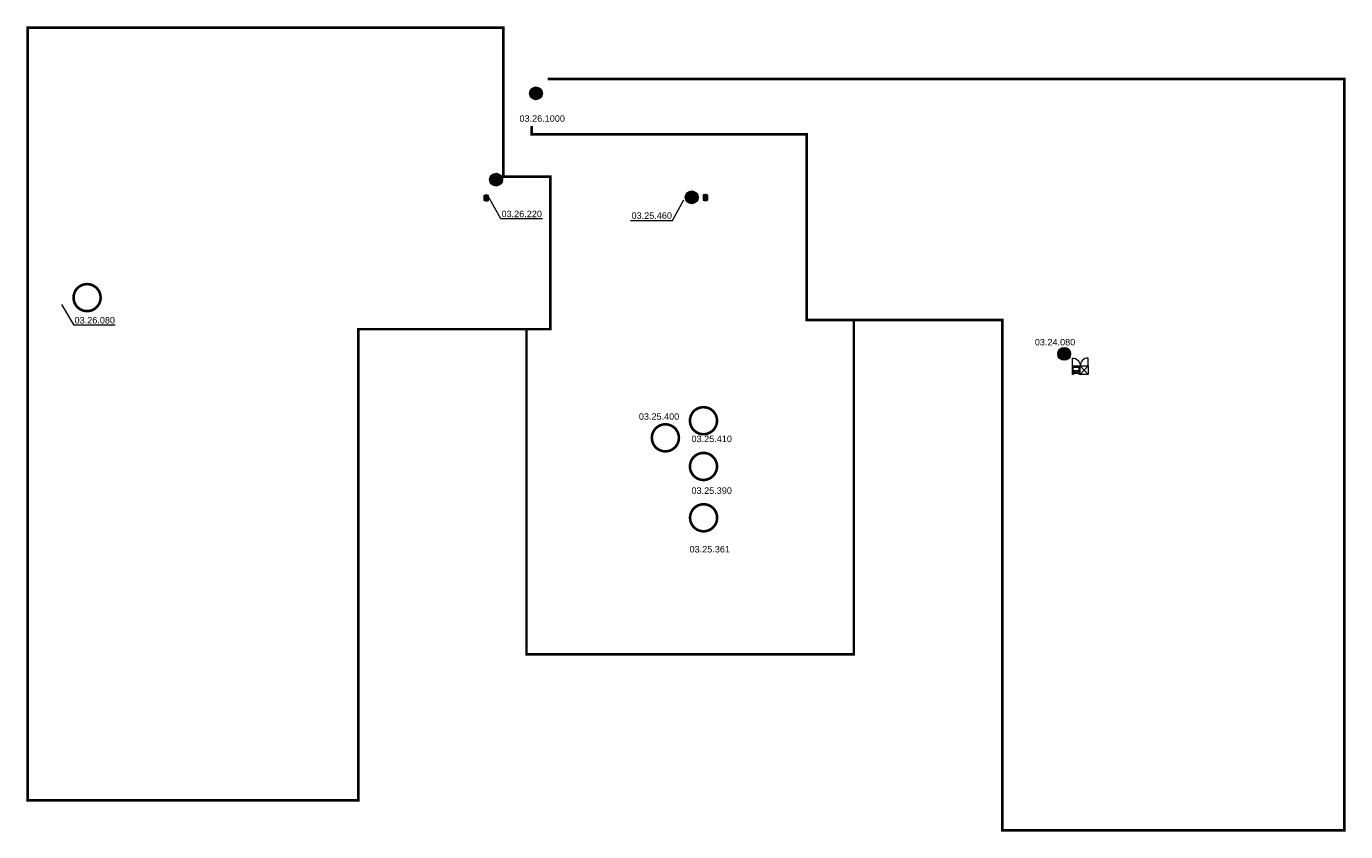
# Model space of a CAD drawing. Header units: metres. Extents: x -9 to 370, y 3 to 191.
# Tile 2 of 7: x -9 to 92, y 60 to 122. Entities that reach past the tile are written whole.
import ezdxf

# ---------------------------------------------------------------- set-up
doc = ezdxf.new("R2010")
doc.units = ezdxf.units.M
doc.header["$LTSCALE"] = 0.1
doc.linetypes.add('Strichpunkt', pattern=[25.4, 12.7, -6.35, 0, -6.35])
doc.layers.get('0').update_dxf_attribs({"lineweight": 0})
for name, color, linetype, lineweight in [('S__Aquafilter', 210, 'Continuous', 0), ('S__Beprobung_Standard', 1, 'Continuous', 0), ('S__Einbauten Sanitär', 5, 'Continuous', 0), ('S__Grenze', 4, 'Strichpunkt', 0), ('S__Schacht', 40, 'Continuous', 0)]:
    doc.layers.add(name, color=color, linetype=linetype, lineweight=lineweight)
doc.styles.add('Style-Arial', font='arial.ttf')

# ---------------------------------------------------------------- blocks, each defined once
blk = doc.blocks.new('Sym_Aquafilter')
at = {"color": 0, "linetype": 'ByBlock', "const_width": 0.2}
blk.add_lwpolyline([(0, -1.04, 1), (0, 1.04, 1), (0, -1.04, -0.209016)], format="xyb", dxfattribs=at)

msp = doc.modelspace()

# ---------------------------------------------------------------- hatches: boundary and pattern name
at = {"layer": 'S__Beprobung_Standard'}
h = msp.add_hatch(color=256, dxfattribs=at)
h.dxf.hatch_style = 1
edge = h.paths.add_edge_path()
edge.add_arc((26.63, 109.71), 0.496, 0, 360)
h = msp.add_hatch(color=256, dxfattribs=at)
h.dxf.hatch_style = 1
edge = h.paths.add_edge_path()
edge.add_arc((41.68, 108.35), 0.496, 0, 360)
h = msp.add_hatch(color=256, dxfattribs=at)
h.dxf.hatch_style = 1
edge = h.paths.add_edge_path()
edge.add_arc((70.32, 96.3), 0.496, 0, 360)
at = {"layer": 'S__Schacht'}
h = msp.add_hatch(color=256, dxfattribs=at)
h.dxf.hatch_style = 1
edge = h.paths.add_edge_path()
edge.add_arc((29.7, 116.35), 0.496, 0, 360)

# ---------------------------------------------------------------- linework, layer by layer
at = {"layer": 'S__Beprobung_Standard'}
for points in [[(30.2, 106.68), (27.01, 106.68), (26.03, 108.44)], [(36.96, 106.56), (40.21, 106.56), (41.08, 108.15)]]:
    msp.add_lwpolyline(points, dxfattribs=at)
for centre in [(26.63, 109.71), (41.68, 108.35), (70.32, 96.3)]:
    msp.add_circle(centre, 0.496, dxfattribs=at)
at = {"layer": 'S__Einbauten Sanitär', "ltscale": 6}
for p, q in [((25.71, 108.1), (25.71, 108.5)), ((25.74, 108.09), (25.74, 108.51)), ((26.02, 108.45), (26.02, 108.47)), ((26.02, 108.17), (26.02, 108.44)), ((26.02, 108.13), (26.02, 108.16)), ((26.05, 108.13), (26.05, 108.47)), ((42.55, 108.5), (42.55, 108.15)), ((42.58, 108.5), (42.58, 108.46)), ((42.58, 108.45), (42.58, 108.19)), ((42.58, 108.18), (42.58, 108.15)), ((42.86, 108.54), (42.86, 108.11)), ((42.89, 108.52), (42.89, 108.13)), ((72.15, 95.38), (72.15, 95.98))]:
    msp.add_line(p, q, dxfattribs=at)
at = {"layer": 'S__Einbauten Sanitär', "ltscale": 6, "extrusion": (0, 0, -1)}
for p, q in [((70.95, 94.72), (70.95, 95.98)), ((70.95, 95.38), (71.55, 95.38)), ((71.55, 94.72), (72.15, 95.38)), ((71.55, 95.38), (72.15, 94.72)), ((71.55, 94.72), (71.55, 95.38)), ((72.15, 95.38), (72.2, 95.38)), ((70.95, 95.02), (71.55, 95.02)), ((70.95, 94.72), (71.55, 95.02)), ((70.95, 95.02), (71.55, 94.72)), ((71.01, 94.82), (71.01, 95.29)), ((71.03, 94.84), (71.07, 94.84)), ((71.05, 95.32), (71.45, 95.32)), ((71.05, 95.28), (71.41, 95.28)), ((71.45, 94.78), (71.05, 94.78)), ((71.09, 94.9), (71.09, 94.87)), ((71.09, 94.78), (71.09, 94.82)), ((71.09, 94.78), (71.09, 94.77)), ((71.15, 94.84), (71.12, 94.84)), ((71.45, 95.25), (71.45, 94.82)), ((71.48, 95.29), (71.48, 94.82))]:
    msp.add_line(p, q, dxfattribs=at)
at = {"layer": 'S__Einbauten Sanitär', "ltscale": 6, "extrusion": (0, 0, -1), "flags": 128}
for points in [[(-25.74, 108.45), (-25.74, 108.44), (-26.03, 108.44), (-26.03, 108.45)], [(-25.74, 108.16), (-25.74, 108.17), (-26.03, 108.17), (-26.03, 108.16)], [(-25.84, 108.17), (-25.84, 108.44), (-25.83, 108.44), (-25.83, 108.17)], [(-25.93, 108.17), (-25.93, 108.44), (-25.94, 108.44), (-25.94, 108.17)], [(-42.86, 108.46), (-42.86, 108.45), (-42.57, 108.45), (-42.57, 108.46)], [(-42.86, 108.18), (-42.86, 108.19), (-42.57, 108.19), (-42.57, 108.18)], [(-42.67, 108.45), (-42.67, 108.19), (-42.66, 108.19), (-42.66, 108.45)], [(-42.76, 108.45), (-42.76, 108.19), (-42.77, 108.19), (-42.77, 108.45)], [(-72.15, 94.72), (-71.55, 94.72), (-71.55, 95.38), (-72.15, 95.38)]]:
    msp.add_lwpolyline(points, close=True, dxfattribs=at)
at = {"layer": 'S__Einbauten Sanitär', "ltscale": 6, "extrusion": (0, 0, -1)}
for radius in [0.0246, 0.015]:
    msp.add_circle((-71.09, 94.84), radius, dxfattribs=at)
msp.add_arc((-70.95, 95.38), 0.6, 90, 180, dxfattribs=at)
at = {"layer": 'S__Einbauten Sanitär', "ltscale": 6}
for centre, radius, start, end in [((72.15, 95.38), 0.6, 90, 180), ((71.05, 95.29), 0.036, 89.9809, 180), ((71.05, 94.82), 0.036, 180, 270.0191), ((71.41, 95.25), 0.036, 0, 89.9809), ((71.42, 94.84), 0.06, 270.0115, 270.9168), ((71.45, 95.29), 0.036, 0, 89.9809), ((71.45, 94.82), 0.036, 270.0191, 0)]:
    msp.add_arc(centre, radius, start, end, dxfattribs=at)
for centre, major_axis, start_param, end_param in [((42.73, 108.04), (0, 0.518), 6.000332, 6.614959), ((25.72, 108.5), (0, -0.0141), 3.141593, 4.712389), ((25.72, 108.1), (0, -0.0141), 4.712389, 6.283185), ((25.87, 108.01), (0, -0.518), 2.809858, 3.424413), ((25.87, 108.59), (0, -0.518), 6.000332, 6.614959), ((25.87, 108.01), (0, -0.493), 2.821174, 3.415192), ((25.87, 108.59), (0, -0.493), 6.009551, 6.603643), ((26.01, 108.47), (0, -0.0146), 1.700348, 2.231349), ((26.01, 108.13), (0, -0.0146), 0.910244, 1.441244), ((26.01, 108.47), (0, -0.0402), 1.651488, 2.465382), ((26.01, 108.13), (0, -0.0402), 0.67621, 1.490105), ((42.59, 108.5), (0, 0.0402), 0.67621, 1.490105), ((42.59, 108.15), (0, 0.0402), 1.651488, 2.465382), ((42.73, 108.61), (0, 0.518), 2.809858, 3.424413), ((42.73, 108.04), (0, 0.493), 6.009551, 6.603643), ((42.59, 108.5), (0, 0.0146), 0.910244, 1.441244), ((42.59, 108.15), (0, 0.0146), 1.700348, 2.231349), ((42.73, 108.61), (0, 0.493), 2.821174, 3.415192), ((42.88, 108.52), (0, 0.0141), 4.712389, 6.283185), ((42.88, 108.13), (0, 0.0141), 3.141593, 4.712389)]:
    msp.add_ellipse(centre, major_axis=major_axis, ratio=0.978261, start_param=start_param, end_param=end_param, dxfattribs=at)
at = {"layer": 'S__Einbauten Sanitär', "ltscale": 6, "extrusion": (0, 0, -1)}
for centre, major_axis in [((25.79, 108.3), (0, -0.0204)), ((42.81, 108.32), (0, 0.0204))]:
    msp.add_ellipse(centre, major_axis=major_axis, ratio=0.978261, dxfattribs=at)
at = {"layer": 'S__Grenze', "const_width": 0.2}
msp.add_lwpolyline([(-9.39, 61.95), (16.04, 61.95), (16.04, 98.2), (30.81, 98.2), (30.81, 109.93), (27.18, 109.93), (27.18, 121.4), (-9.39, 121.4)], close=True, dxfattribs=at)
for points in [[(54.14, 98.9), (65.56, 98.9), (65.56, 59.64), (91.86, 59.64), (91.86, 117.46), (30.59, 117.46)], [(28.97, 98.2), (28.97, 73.19), (54.14, 73.19), (54.14, 98.9), (50.52, 98.9), (50.52, 113.19), (29.37, 113.19), (29.37, 113.83)]]:
    msp.add_lwpolyline(points, dxfattribs=at)
at = {"layer": 'S__Schacht'}
msp.add_circle((29.7, 116.35), 0.496, dxfattribs=at)

# ---------------------------------------------------------------- block references
at = {"layer": 'S__Aquafilter'}
for p in [(-4.82, 100.63), (42.58, 91.16), (39.65, 89.84), (42.58, 87.64), (42.59, 83.69)]:
    msp.add_blockref('Sym_Aquafilter', p, dxfattribs=at)

# ---------------------------------------------------------------- texts
at = {"layer": 'S__Beprobung_Standard', "char_height": 0.5, "width": 3.079, "attachment_point": 1, "style": 'Style-Arial'}
for s, insert in [('03.26.220', (27.05, 107.32)), ('03.25.460', (37.05, 107.19)), ('03.24.080', (68.06, 97.45))]:
    msp.add_mtext(s, dxfattribs=dict(at, insert=insert))
at = {"layer": 'S__Schacht', "insert": (28.43, 114.66), "char_height": 0.5, "width": 3.4675, "attachment_point": 1, "style": 'Style-Arial'}
msp.add_mtext('03.26.1000', dxfattribs=at)

# ---------------------------------------------------------------- next in the draw order: texts
at = {"layer": 'S__Aquafilter', "char_height": 0.5, "width": 3.079, "attachment_point": 1, "style": 'Style-Arial', "bg_fill": 3, "box_fill_scale": 1, "bg_fill_color": 256, "bg_fill_transparency": 0}
for s, insert in [('03.26.080', (-5.78, 99.14)), ('03.25.400', (37.61, 91.73)), ('03.25.410', (41.66, 90.01)), ('03.25.390', (41.66, 86.03)), ('03.25.361', (41.51, 81.52))]:
    msp.add_mtext(s, dxfattribs=dict(at, insert=insert))

# ---------------------------------------------------------------- next in the draw order: linework, layer by layer
at = {"layer": 'S__Aquafilter'}
msp.add_lwpolyline([(-2.66, 98.51), (-5.82, 98.51), (-6.77, 100.1)], dxfattribs=at)

doc.saveas('drawing.dxf')
